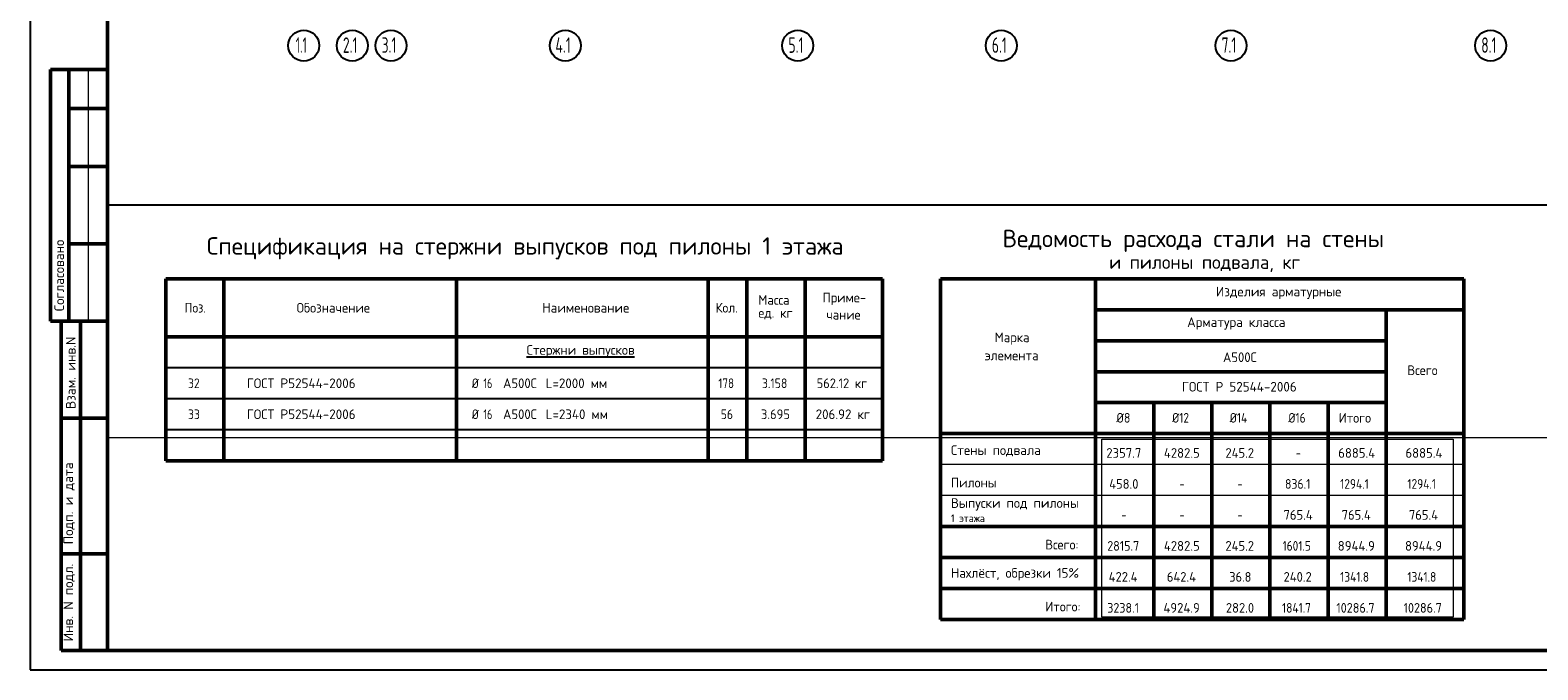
# Model space of a CAD drawing. Header units: millimetres. Extents: x 0 to 59400, y 0 to 42000.
# Tile 1 of 7: x 0 to 38914, y 0 to 16519. Entities that reach past the tile are written whole.
import ezdxf

# ---------------------------------------------------------------- set-up
doc = ezdxf.new("R2010")
doc.units = ezdxf.units.MM
doc.linetypes.add('______5', pattern=[1100, 800, -100, 100, -100])
doc.layers.add('Standard', color=7, linetype='Continuous', lineweight=25)
doc.layers.add('Позиционная метка линия выноска', color=7, linetype='Continuous', lineweight=13)
doc.layers.add('Оси', color=7, linetype='______5', true_color=0x656565)
doc.styles.add('ISOCPEUR', font='txt')

msp = doc.modelspace()

# ---------------------------------------------------------------- linework, layer by layer
at = {"layer": 'Standard', "color": 7, "linetype": 'Continuous', "lineweight": 25, "transparency": 33554687}
msp.add_line((2000, 41500), (2000, 1058), dxfattribs=at)
at = {"layer": 'Standard', "color": 7, "linetype": 'Continuous', "lineweight": 50, "transparency": 33554687}
for p, q in [((6, 15500), (0, 15500)), ((2000, 15500), (527, 15500)), ((527, 15500), (527, 9000)), ((527, 15500), (527, 9000)), ((1000, 15500), (1000, 9000)), ((2000, 14500), (1000, 14500)), ((2000, 13000), (1000, 13000)), ((2000, 11000), (1000, 11000)), ((22000, 10100), (3500, 10100)), ((3500, 10100), (3500, 8600)), ((5000, 10100), (5000, 8600)), ((11000, 10100), (11000, 8600)), ((17500, 10100), (17500, 8600)), ((18500, 10100), (18500, 8600)), ((20000, 10100), (20000, 8600)), ((22000, 10100), (22000, 8600)), ((23500, 10100), (37000, 10100)), ((23500, 10100), (23500, 1300)), ((27500, 10100), (27500, 1300)), ((37000, 10100), (37000, 3700)), ((37000, 10100), (37000, 3700)), ((37000, 10100), (37000, 3700)), ((37000, 10100), (37000, 3700)), ((37000, 10100), (37000, 2100)), ((37000, 10100), (37000, 1300)), ((0, 9000), (6, 9000)), ((527, 9000), (2000, 9000)), ((800, 500), (800, 9000)), ((800, 500), (800, 9000)), ((1300, 500), (1300, 9000)), ((27500, 9300), (37000, 9300)), ((35000, 9300), (35000, 1300)), ((22000, 8600), (3500, 8600)), ((3500, 8600), (3500, 5400)), ((5000, 8600), (5000, 5400)), ((11000, 8600), (11000, 5400)), ((17500, 8600), (17500, 5400)), ((18500, 8600), (18500, 5400)), ((20000, 8600), (20000, 5400)), ((22000, 8600), (22000, 5400)), ((27500, 8500), (35000, 8500)), ((27500, 8500), (27500, 1300)), ((27500, 7700), (35000, 7700)), ((27500, 6900), (35000, 6900)), ((29000, 6900), (29000, 1300)), ((30500, 6900), (30500, 1300)), ((32000, 6900), (32000, 1300)), ((33500, 6900), (33500, 1300)), ((800, 6500), (2000, 6500)), ((23500, 6100), (27500, 6100)), ((27500, 6100), (37000, 6100)), ((22000, 5400), (3500, 5400)), ((23500, 3700), (27500, 3700)), ((27500, 3700), (37000, 3700)), ((800, 3000), (2000, 3000)), ((23500, 2900), (27500, 2900)), ((27500, 2900), (37000, 2900)), ((23500, 2100), (27500, 2100)), ((27500, 2100), (37000, 2100)), ((23500, 1300), (27500, 1300)), ((37000, 1300), (23500, 1300)), ((27500, 1300), (37000, 1300)), ((2000, 500), (800, 500))]:
    msp.add_line(p, q, dxfattribs=at)
at = {"layer": 'Standard', "color": 7, "linetype": 'Continuous', "lineweight": 13, "transparency": 33554687}
for p, q in [((1500, 15500), (1500, 9000)), ((27500, 5300), (23500, 5300)), ((37000, 5300), (27500, 5300)), ((37000, 4500), (23500, 4500))]:
    msp.add_line(p, q, dxfattribs=at)
at = {"layer": 'Standard', "color": 7, "linetype": 'Continuous', "lineweight": -3, "transparency": 33554687}
for p, q in [((22000, 7800), (3500, 7800)), ((22000, 7000), (3500, 7000)), ((22000, 6200), (3500, 6200))]:
    msp.add_line(p, q, dxfattribs=at)
at = {"layer": 'Standard', "color": 7, "linetype": 'Continuous', "lineweight": 35, "transparency": 33554687}
for p, q in [((27500, 2100), (23500, 2100)), ((37000, 2100), (27500, 2100))]:
    msp.add_line(p, q, dxfattribs=at)
at = {"layer": 'Standard', "color": 7, "linetype": 'Continuous', "lineweight": 25, "transparency": 33554687}
msp.add_lwpolyline([(0, 0), (59400, 0), (59400, 42000), (0, 42000), (0, 0)], close=True, dxfattribs=at)
at = {"layer": 'Standard', "color": 7, "linetype": 'Continuous', "lineweight": 50, "transparency": 33554687}
msp.add_lwpolyline([(2000, 41500), (58900, 41500), (58900, 500), (2000, 500), (2000, 41500)], close=True, dxfattribs=at)
at = {"layer": 'Standard', "color": 251, "linetype": 'Continuous', "lineweight": 18, "true_color": 0x656565, "transparency": 33554687}
msp.add_lwpolyline([(58900, 41500), (2000, 41500), (2000, 6000), (58900, 6000), (58900, 41500)], dxfattribs=at)
at = {"layer": 'Standard', "color": 251, "linetype": 'Continuous', "lineweight": 25, "true_color": 0x656565, "transparency": 33554687}
msp.add_lwpolyline([(2000, 12000), (2000, 500), (40400, 500), (40400, 12000), (2000, 12000)], dxfattribs=at)
at = {"layer": 'Оси', "color": 7, "linetype": 'Continuous', "lineweight": 25, "transparency": 33554687}
for centre in [(7063, 16119), (8313, 16119), (9313, 16119), (13813, 16119), (19813, 16119), (25063, 16119), (30993, 16119), (37693, 16119)]:
    msp.add_circle(centre, 400, dxfattribs=at)
at = {"layer": 'Позиционная метка линия выноска', "color": 240, "linetype": 'Continuous', "lineweight": 13, "transparency": 33554687}
msp.add_lwpolyline([(27663, 5961), (36730, 5961), (36730, 1362), (27663, 1362), (27663, 5961)], dxfattribs=at)

# ---------------------------------------------------------------- texts
at = {"layer": 'Standard', "color": 7, "linetype": 'Continuous', "lineweight": 50, "transparency": 33554687, "attachment_point": 7, "style": 'ISOCPEUR'}
for s, insert, char_height, width in [('\\W0.99;Спецификация на стержни выпусков под пилоны 1 этажа', (4560, 10600), 450, 16594.43), ('\\W0.99;Ведомость расхода стали на стены', (25097, 10792), 450, 10523.7), ('\\W0.98;и пилоны подвала, кг', (27850, 10272), 350, 4947.04)]:
    msp.add_mtext(s, dxfattribs=dict(at, insert=insert, char_height=char_height, width=width))
at = {"layer": 'Standard', "color": 7, "linetype": 'Continuous', "lineweight": 50, "transparency": 33554687, "char_height": 250, "attachment_point": 7, "rotation": 90, "style": 'ISOCPEUR'}
for s, insert, width in [('\\A1;{\\fISOCPEUR|i0|b0;\\H250.000000;\\W1.000000;\\C7;Согласовано}\\P', (875, 9261), 2071.88), ('\\A1;{\\fISOCPEUR|i0|b0;\\H250.000000;\\W1.000000;\\C7;Взам. инв.N}\\P', (1173, 6736), 1909.1), ('\\A1;{\\fISOCPEUR|i0|b0;\\H250.000000;\\W1.000000;\\C7;Подп. и дата}\\P', (1149, 3242), 2197.06), ('\\A1;{\\fISOCPEUR|i0|b0;\\H250.000000;\\W1.000000;\\C7;Инв. N подл.}\\P', (1149, 734), 2021.79)]:
    msp.add_mtext(s, dxfattribs=dict(at, insert=insert, width=width))
at = {"layer": 'Standard', "color": 7, "linetype": 'Continuous', "lineweight": 25, "transparency": 33554687, "attachment_point": 7, "style": 'ISOCPEUR'}
for s, insert, char_height, width in [('\\W0.98;Изделия арматурные', (30606, 9575), 250, 3408.53), ('\\W0.92;Поз.', (3984, 9225), 250, 727.49), ('\\W0.97;Обозначение', (6876, 9225), 250, 2082.85), ('\\W0.98;Наименование', (13217, 9225), 250, 2320.66), ('\\W0.93;Кол.', (17691, 9225), 250, 740.2), ('\\W0.95;Масса', (18794, 9427), 250, 1043.44), ('\\W0.96;Приме-', (20450, 9421), 250, 1218.73), ('\\W0.95;ед. кг', (18794, 9052), 250, 1042.91), ('\\W0.95;чание', (20550, 9046), 250, 1017.68), ('\\W0.98;Арматура класса', (29862, 8786), 250, 2896.63), ('\\W0.98;{\\LСтержни выпусков}', (12812, 8068), 250, 2996.16), ('\\W0.95;Марка', (24896, 8394), 250, 1093.33), ('\\W0.97;элемента', (24634, 7994), 250, 1619.97), ('\\W0.95;А500С', (30788, 7947), 250, 1042.91), ('\\W0.95;Всего', (35547, 7612), 250, 992.72), ('\\W0.87;32', (4075, 7275), 250, 459.01), ('\\W0.98;ГОСТ Р52544-2006', (5590, 7275), 250, 3020.99), ('\\W0.83;Ø', (11400, 7275), 250, 354.16), ('\\W0.75;16', (11699, 7275), 250, 393.57), ('\\W0.95;А500С', (12207, 7275), 250, 1042.9), ('\\W0.97;L=2000 мм', (13308, 7275), 250, 1720.16), ('\\W0.83;178', (17762, 7275), 250, 577.92), ('\\W0.88;3.158', (18887, 7275), 250, 834.26), ('\\W0.93;562.12 кг', (20300, 7275), 250, 1515.71), ('\\W0.98;ГОСТ Р 52544-2006', (29725, 7186), 250, 3171.15), ('\\W0.87;33', (4075, 6475), 250, 459.01), ('\\W0.98;ГОСТ Р52544-2006', (5590, 6475), 250, 3020.99), ('\\W0.83;Ø', (11400, 6475), 250, 354.16), ('\\W0.75;16', (11699, 6475), 250, 393.57), ('\\W0.95;А500С', (12207, 6475), 250, 1042.9), ('\\W0.97;L=2340 мм', (13308, 6475), 250, 1745.27), ('\\W0.87;56', (17825, 6475), 250, 459.01), ('\\W0.94;3.695', (18862, 6475), 250, 891.67), ('\\W0.97;206.92 кг', (20275, 6475), 250, 1569.72), ('\\W0.89;Ø8', (28037, 6383), 250, 536.67), ('\\W0.85;Ø12', (29475, 6383), 250, 655.59), ('\\W0.85;Ø14', (30962, 6383), 250, 681.37), ('\\W0.85;Ø16', (32475, 6383), 250, 655.59), ('\\W0.95;Итого', (33775, 6383), 250, 1068.12), ('\\W0.98;Стены подвала', (23766, 5509), 250, 2495.96), ('\\W0.95;2357.7', (27775, 5476), 250, 1067.86), ('\\W0.95;4282.5', (29262, 5476), 250, 1093.07), ('\\W0.94;245.2', (30850, 5476), 250, 916.95), ('\\W0.78;-', (32662, 5476), 250, 272.01), ('\\W0.95;6885.4', (33762, 5476), 250, 1093.07), ('\\W0.95;6885.4', (35497, 5476), 250, 1093.07), ('\\W0.98;Выпуски под пилоны', (23766, 4115), 250, 3271.17), ('\\W0.96;Пилоны', (23766, 4709), 250, 1218.74), ('\\W0.94;458.0', (27850, 4676), 250, 916.95), ('\\W0.78;-', (29662, 4676), 250, 272.01), ('\\W0.78;-', (31162, 4676), 250, 272.01), ('\\W0.88;836.1', (32388, 4676), 250, 834.26), ('\\W0.85;1294.1', (33812, 4676), 250, 981.19), ('\\W0.85;1294.1', (35547, 4676), 250, 981.19), ('\\W0.93;1 этажа', (23766, 3815), 200, 1132.53), ('\\W0.78;-', (28162, 3876), 250, 272.01), ('\\W0.78;-', (29662, 3876), 250, 272.01), ('\\W0.78;-', (31162, 3876), 250, 272.01), ('\\W0.94;765.4', (32350, 3876), 250, 916.95), ('\\W0.94;765.4', (33850, 3876), 250, 916.95), ('\\W0.94;765.4', (35585, 3876), 250, 916.95), ('\\W0.95;Всего:', (26201, 3109), 250, 1068.13), ('\\W0.90;2815.7', (27800, 3076), 250, 1011.77), ('\\W0.95;4282.5', (29262, 3076), 250, 1093.07), ('\\W0.94;245.2', (30850, 3076), 250, 916.95), ('\\W0.85;1601.5', (32325, 3076), 250, 955.68), ('\\W0.95;8944.9', (33750, 3076), 250, 1118.26), ('\\W0.95;8944.9', (35485, 3076), 250, 1118.26), ('\\W0.97;Нахлёст, обрезки 15%%%', (23766, 2309), 250, 3594.54), ('\\W0.94;422.4', (27837, 2276), 250, 942.23), ('\\W0.94;642.4', (29337, 2276), 250, 942.23), ('\\W0.92;36.8', (30950, 2276), 250, 714.77), ('\\W0.94;240.2', (32350, 2276), 250, 916.95), ('\\W0.85;1341.8', (33812, 2276), 250, 981.19), ('\\W0.85;1341.8', (35547, 2276), 250, 981.19), ('\\W0.95;Итого:', (26201, 1509), 250, 1143.46), ('\\W0.90;3238.1', (27800, 1476), 250, 1011.77), ('\\W0.95;4924.9', (29250, 1476), 250, 1118.26), ('\\W0.94;282.0', (30862, 1476), 250, 891.68), ('\\W0.85;1841.7', (32312, 1476), 250, 981.19), ('\\W0.91;10286.7', (33712, 1476), 250, 1188.48), ('\\W0.91;10286.7', (35447, 1476), 250, 1188.48)]:
    msp.add_mtext(s, dxfattribs=dict(at, insert=insert, char_height=char_height, width=width))
at = {"layer": 'Оси', "color": 7, "linetype": 'Continuous', "lineweight": 35, "transparency": 33554687, "char_height": 400, "attachment_point": 7, "style": 'ISOCPEUR'}
for s, insert, width in [('\\W0.55;1.1', (6855, 15933), 525.32), ('\\W0.63;2.1', (8073, 15933), 605.94), ('\\W0.63;3.1', (9073, 15933), 605.94), ('\\W0.64;4.1', (13557, 15933), 639.7), ('\\W0.63;5.1', (19573, 15933), 605.94), ('\\W0.63;6.1', (24823, 15933), 605.94), ('\\W0.63;7.1', (30753, 15933), 605.94), ('\\W0.63;8.1', (37453, 15933), 605.94)]:
    msp.add_mtext(s, dxfattribs=dict(at, insert=insert, width=width))

doc.saveas('drawing.dxf')
